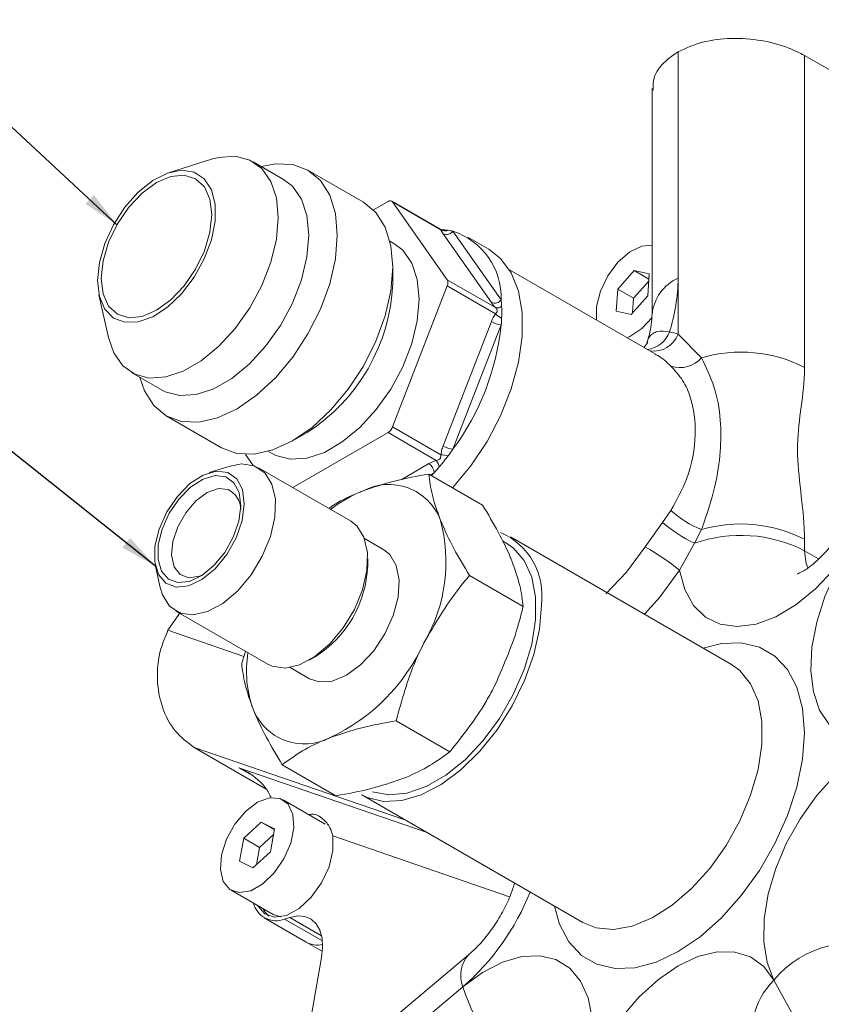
# Model space of a CAD drawing. Header units: millimetres. Extents: x 10 to 831, y 10 to 584.
# Tile 3 of 31: x 127 to 181, y 153 to 219. Entities that reach past the tile are written whole.
import ezdxf

# ---------------------------------------------------------------- set-up
doc = ezdxf.new("R2010")
doc.units = ezdxf.units.MM
doc.linetypes.add('SLD-Solido', pattern=[0])
doc.styles.get("Standard").update_dxf_attribs({"font": 'CALIBRI.TTF'})
doc.dimstyles.new('SLDDIMSTYLE0', dxfattribs={"dimtxt": 0.18, "dimasz": 2.5, "dimexe": 0, "dimexo": 0.0625, "dimgap": 0, "dimtad": 0, "dimtih": 1, "dimtoh": 1, "dimdec": 0, "dimrnd": 1e-09, "dimzin": 0, "dimdsep": 46, "dimtxsty": 'Standard', "dimsah": 1, "dimcen": 0.09, "dimadec": 0, "dimazin": 0, "dimtfac": 2.5, "dimtdec": 0, "dimtofl": 0, "dimtmove": 0, "dimatfit": 3, "dimfxl": 0, "dimfrac": 2, "dimtolj": 1, "dimtzin": 0, "dimarcsym": 0})

msp = doc.modelspace()

# ---------------------------------------------------------------- linework, layer by layer
at = {"color": 7, "linetype": 'SLD-Solido', "lineweight": 15}
for p, q in [((171.74, 216.881), (171.74, 201.685)), ((180.225, 216.643), (180.225, 195.688)), ((185.882, 213.378), (180.225, 216.643)), ((169.982, 214.432), (169.982, 199.236)), ((140.376, 209.666), (137.57, 208.783)), ((145.232, 208.314), (143.181, 209.498)), ((150.594, 206.783), (146.867, 208.935)), ((152.246, 206.831), (151.266, 206.265)), ((155.784, 204.957), (152.496, 206.855)), ((156.226, 201.575), (152.552, 206.803)), ((155.79, 204.934), (152.552, 206.803)), ((159.191, 200.047), (155.951, 204.658)), ((156.611, 204.834), (159.851, 200.224)), ((159.021, 203.622), (157.607, 204.438)), ((152.646, 204.011), (152.371, 204.169)), ((152.567, 201.3), (152.567, 202.422)), ((170.15, 196.619), (160.41, 202.242)), ((168.789, 202.188), (167.683, 200.943)), ((169.797, 201.966), (168.789, 202.188)), ((169.774, 201.619), (168.789, 202.188)), ((169.699, 200.499), (169.797, 201.966)), ((152.552, 191.697), (156.226, 201.167)), ((156.226, 201.575), (159.464, 199.706)), ((159.464, 199.298), (156.226, 201.167)), ((169.765, 201.479), (168.744, 200.33)), ((171.74, 197.916), (171.74, 201.685)), ((132.825, 200.563), (133.463, 197.692)), ((167.683, 200.943), (167.584, 199.476)), ((168.744, 200.33), (167.683, 200.943)), ((168.592, 199.254), (169.699, 200.499)), ((168.744, 200.33), (168.678, 199.351)), ((167.584, 199.476), (168.592, 199.254)), ((155.951, 190.419), (159.191, 198.771)), ((159.851, 198.54), (156.611, 190.188)), ((168.314, 197.679), (168.492, 197.757)), ((171.74, 197.916), (173.31, 196.34)), ((135.012, 195.347), (137.062, 194.163)), ((137.343, 192.436), (141.069, 190.285)), ((145.833, 190.757), (146.805, 191.319)), ((145.843, 187.62), (152.246, 191.316)), ((155.483, 189.447), (152.246, 191.316)), ((152.552, 191.697), (155.79, 189.828)), ((142.665, 189.842), (143.18, 189.109)), ((144.222, 190.053), (144.497, 189.894)), ((141.637, 189.062), (140.236, 188.621)), ((149.729, 185.377), (143.544, 188.948)), ((158.601, 186.447), (154.992, 188.53)), ((155.172, 188.426), (155.347, 188.617)), ((170.688, 185.278), (171.252, 186.081)), ((169.53, 183.633), (170.688, 185.278)), ((173.31, 184.797), (172.826, 183.877)), ((151.966, 183.445), (150.663, 184.197)), ((160.226, 183.871), (159.932, 184.041)), ((175.325, 175.732), (160.476, 184.304)), ((172.826, 183.877), (171.839, 182.068)), ((180.225, 184.145), (180.225, 183.38)), ((150.88, 182.38), (150.88, 182.833)), ((136.617, 182.352), (136.935, 180.918)), ((161.326, 179.634), (157.718, 181.717)), ((137.464, 178.033), (138.313, 179.256)), ((137.989, 179.324), (144.174, 175.753)), ((142.674, 176.619), (142.414, 175.818)), ((146.952, 176.029), (147.345, 176.255)), ((145.662, 175.535), (146.966, 174.783)), ((156.399, 169.871), (152.791, 171.954)), ((144.069, 167.373), (139.222, 170.171)), ((148.747, 166.922), (145.139, 169.005)), ((148.028, 165.009), (145.2, 166.642)), ((150.476, 166.984), (165.326, 158.411)), ((143.729, 165.149), (142.557, 164.063)), ((144.622, 164.696), (143.729, 165.149)), ((144.612, 164.639), (143.729, 165.149)), ((144.343, 163.158), (144.622, 164.696)), ((142.557, 164.063), (142.277, 162.524)), ((143.618, 163.45), (142.557, 164.063)), ((144.553, 164.317), (143.618, 163.45)), ((143.618, 163.45), (143.407, 162.291)), ((143.17, 162.072), (144.343, 163.158)), ((142.277, 162.524), (143.17, 162.072)), ((141.7, 160.579), (144.528, 158.946)), ((143.925, 158.717), (146.753, 157.085)), ((144.528, 158.946), (145.055, 158.787)), ((145.652, 158.746), (145.295, 158.634)), ((146.753, 157.085), (147.834, 156.461)), ((157.662, 156.241), (129.462, 132.528)), ((146.418, 148.386), (147.78, 156.063)), ((157.281, 154.098), (128.998, 130.316)), ((190.761, 131.624), (178.174, 154.541))]:
    msp.add_line(p, q, dxfattribs=at)
at = {"color": 8, "linetype": 'SLD-Solido', "lineweight": 15}
for p, q in [((153.122, 188.148), (154.994, 189.229)), ((155.347, 188.617), (155.095, 188.471)), ((181.174, 182.832), (180.225, 183.38)), ((142.564, 176.28), (137.464, 178.033)), ((153.386, 165.304), (139.222, 170.171)), ((142.232, 168.806), (154.8, 164.487)), ((142.933, 168.401), (142.232, 168.806)), ((160.416, 160.139), (148.536, 164.221)), ((147.78, 157.517), (145.652, 158.746)), ((147.835, 157.168), (145.295, 158.634))]:
    msp.add_line(p, q, dxfattribs=at)
at = {"color": 7, "linetype": 'SLD-Solido', "lineweight": 15, "flags": 128}
for points in [[(140.376, 209.666), (140.881, 209.798), (141.985, 209.867), (142.962, 209.612), (143.77, 209.042), (144.374, 208.182), (144.747, 207.071), (144.873, 205.757), (144.747, 204.297), (144.374, 202.756), (143.77, 201.199), (142.962, 199.696), (141.985, 198.312), (140.881, 197.108), (139.7, 196.136), (138.492, 195.439), (137.311, 195.047), (136.208, 194.977), (135.231, 195.233), (134.422, 195.803), (133.819, 196.662), (133.463, 197.692)], [(143.741, 209.175), (144.682, 209.359), (145.847, 209.312), (146.867, 208.934), (147.705, 208.239), (148.327, 207.254), (148.711, 206.016), (148.84, 204.574), (148.711, 202.982), (148.327, 201.301), (147.705, 199.597), (146.867, 197.935), (145.847, 196.379), (144.682, 194.988), (143.419, 193.816), (142.105, 192.908), (140.791, 192.299), (139.528, 192.012), (138.363, 192.058), (137.342, 192.437), (136.505, 193.132), (135.882, 194.117), (135.572, 195.023)], [(132.727, 201.521), (132.851, 202.732), (133.217, 204.01), (133.801, 205.276), (134.567, 206.45), (135.467, 207.458), (136.443, 208.237), (137.435, 208.737), (138.38, 208.928), (139.22, 208.798), (139.9, 208.354), (140.379, 207.624), (140.626, 206.655), (140.626, 205.507), (140.379, 204.253), (139.9, 202.971), (139.22, 201.741), (138.38, 200.642), (137.435, 199.741), (136.443, 199.096), (135.467, 198.748), (134.567, 198.717), (133.801, 199.007), (133.217, 199.598), (132.851, 200.454), (132.727, 201.521)], [(132.98, 201.667), (133.106, 202.85), (133.477, 204.098), (134.067, 205.326), (134.836, 206.451), (135.731, 207.396), (136.692, 208.097), (137.653, 208.506), (138.548, 208.594), (139.317, 208.357), (139.907, 207.81), (140.278, 206.99), (140.404, 205.953), (140.278, 204.771), (139.907, 203.523), (139.317, 202.294), (138.548, 201.169), (137.653, 200.224), (136.692, 199.523), (135.731, 199.115), (134.836, 199.026), (134.067, 199.264), (133.477, 199.811), (133.106, 200.631), (132.98, 201.667)], [(145.232, 208.314), (145.821, 207.858), (146.424, 206.999), (146.798, 205.888), (146.924, 204.574), (146.798, 203.114), (146.424, 201.572), (145.821, 200.015), (145.012, 198.512), (144.035, 197.129), (142.932, 195.924), (141.751, 194.953), (140.543, 194.255), (139.362, 193.863), (138.258, 193.794), (137.281, 194.049), (137.062, 194.163)], [(150.594, 206.783), (150.594, 206.783), (151.432, 206.088), (152.054, 205.103), (152.437, 203.865), (152.567, 202.422), (152.437, 200.83), (152.054, 199.15), (151.432, 197.446), (150.594, 195.784), (149.573, 194.228), (148.409, 192.837), (147.145, 191.665), (145.831, 190.757), (144.517, 190.148), (143.254, 189.861), (142.09, 189.907), (141.069, 190.285)], [(152.646, 204.011), (153.234, 203.555), (153.836, 202.698), (154.208, 201.59), (154.334, 200.279), (154.208, 198.823), (153.836, 197.285), (153.234, 195.732), (152.428, 194.233), (151.453, 192.853), (150.352, 191.651), (149.174, 190.682), (147.969, 189.986), (146.791, 189.595), (145.69, 189.526), (144.715, 189.781), (144.497, 189.894)], [(169.982, 203.904), (169.293, 203.841), (168.481, 203.448), (167.692, 202.759), (167.011, 201.85), (166.512, 200.818), (166.249, 199.776), (166.245, 198.874)], [(159.021, 203.622), (159.814, 203.007), (160.529, 202.038), (161.019, 200.813), (161.268, 199.372), (161.268, 197.762), (161.019, 196.034), (160.529, 194.243), (159.814, 192.448), (158.896, 190.706), (157.806, 189.073), (156.587, 187.61)], [(168.492, 197.757), (169.303, 198.306), (170, 199.052)], [(141.637, 189.062), (142.392, 189.204), (143.262, 189.08)], [(141.487, 188.635), (140.713, 188.722), (139.837, 188.463), (138.937, 187.882), (138.093, 187.029), (137.38, 185.98), (136.861, 184.829), (136.583, 183.679), (136.569, 182.63), (136.822, 181.777), (137.319, 181.194), (138.015, 180.935), (138.849, 181.022), (139.747, 181.447), (140.629, 182.172), (141.416, 183.134), (142.039, 184.246), (142.442, 185.41), (142.59, 186.522), (142.469, 187.484), (142.09, 188.209), (141.487, 188.635)], [(143.262, 189.08), (143.962, 188.62), (144.445, 187.853), (144.677, 186.833), (144.642, 185.63), (144.344, 184.324), (143.801, 183.006), (143.052, 181.765), (142.147, 180.685), (141.148, 179.84), (140.123, 179.288), (139.142, 179.067), (138.271, 179.191), (137.571, 179.652), (137.088, 180.418), (136.935, 180.918)], [(141.339, 188.342), (141.896, 187.949), (142.246, 187.279), (142.357, 186.392), (142.221, 185.365), (141.849, 184.291), (141.274, 183.264), (140.547, 182.377), (139.733, 181.707), (138.904, 181.315), (138.134, 181.235), (137.491, 181.474), (137.033, 182.011), (136.8, 182.799), (136.812, 183.767), (137.069, 184.829), (137.548, 185.892), (138.207, 186.859), (138.986, 187.647), (139.817, 188.184), (140.625, 188.423), (141.339, 188.342)], [(141.509, 187.488), (140.846, 187.547), (140.094, 187.281), (139.335, 186.721), (138.652, 185.927), (138.119, 184.985), (137.792, 183.996), (137.709, 183.069), (137.877, 182.303), (138.278, 181.782), (138.87, 181.562), (139.587, 181.667), (139.81, 181.758)], [(144.174, 175.753), (144.456, 175.62), (145.326, 175.496), (146.308, 175.718), (147.333, 176.27), (148.332, 177.114), (149.237, 178.194), (149.986, 179.435), (150.529, 180.754), (150.827, 182.059), (150.862, 183.263), (150.63, 184.283), (150.147, 185.049), (149.729, 185.377)], [(160.226, 183.871), (160.673, 183.559), (161.403, 182.716), (161.906, 181.601), (162.162, 180.256), (162.161, 178.735), (161.902, 177.095), (161.397, 175.399), (160.665, 173.712), (159.733, 172.1), (158.637, 170.624), (157.42, 169.341), (156.128, 168.3), (154.811, 167.541), (153.52, 167.094), (152.304, 166.975), (151.209, 167.189)], [(146.966, 174.783), (147.613, 174.566), (148.494, 174.627), (149.447, 175.02), (150.402, 175.717), (151.287, 176.665), (152.037, 177.796), (152.597, 179.024), (152.924, 180.258), (152.995, 181.408), (152.804, 182.388), (152.365, 183.125), (151.966, 183.445)], [(183.334, 183.626), (182.207, 182.125), (180.961, 180.815), (179.642, 179.742), (178.296, 178.946), (176.97, 178.454), (175.712, 178.283), (174.567, 178.44), (173.576, 178.92), (172.773, 179.704), (172.187, 180.766), (171.839, 182.068)], [(186.198, 170.791), (184.931, 170.541), (183.764, 170.612), (182.737, 171.002), (181.886, 171.697), (181.241, 172.672), (180.824, 173.894), (180.65, 175.321), (180.725, 176.901), (181.046, 178.581), (181.602, 180.302), (182.374, 182.003), (183.334, 183.626)], [(150.476, 166.984), (150.845, 166.8), (151.941, 166.532), (153.163, 166.593), (154.47, 166.981), (155.813, 167.682), (157.143, 168.671), (158.413, 169.912), (159.578, 171.36), (160.594, 172.964), (161.425, 174.663), (162.041, 176.399), (162.419, 178.107), (162.547, 179.726)], [(178.174, 154.541), (177.71, 155.717), (177.487, 157.106), (177.512, 158.66), (177.784, 160.325), (178.294, 162.042), (179.025, 163.752), (179.95, 165.395), (181.038, 166.914), (182.25, 168.256), (183.544, 169.374), (184.876, 170.229), (186.198, 170.791)], [(145.254, 162.696), (145.707, 163.74), (145.914, 164.769), (145.855, 165.673), (145.535, 166.354), (144.989, 166.737), (144.276, 166.781), (143.474, 166.482), (142.669, 165.872), (141.949, 165.016), (141.391, 164.008), (141.057, 162.957), (140.982, 161.977), (141.174, 161.174), (141.613, 160.635), (142.251, 160.418), (143.019, 160.547), (143.833, 161.008), (144.607, 161.752), (145.254, 162.696)], [(148.536, 164.221), (148.547, 163.244), (148.288, 162.158), (147.786, 161.074), (147.091, 160.105), (146.276, 159.35), (145.425, 158.886), (144.626, 158.762), (143.96, 158.991), (143.502, 159.539)], [(143.855, 159.335), (144.002, 159.093), (144.235, 158.846)], [(147.78, 156.063), (147.85, 156.739), (147.811, 157.355), (147.665, 157.889), (147.418, 158.319), (147.078, 158.629), (146.659, 158.807), (146.178, 158.847), (145.652, 158.746)], [(157.281, 154.098), (158.603, 155.062), (159.935, 155.745), (161.229, 156.121), (162.441, 156.179), (163.529, 155.915), (164.454, 155.34), (165.185, 154.474), (165.695, 153.346), (165.967, 151.995), (165.992, 150.47), (165.769, 148.823), (165.305, 147.111)], [(165.305, 147.111), (165.993, 148.828), (166.882, 150.489), (167.94, 152.037), (169.13, 153.418), (170.412, 154.585), (171.74, 155.495), (173.067, 156.118), (174.349, 156.431), (175.539, 156.424), (176.597, 156.098), (177.486, 155.462), (178.174, 154.541)]]:
    msp.add_lwpolyline(points, dxfattribs=at)
at = {"color": 8, "linetype": 'SLD-Solido', "lineweight": 15, "flags": 128}
for points in [[(166.869, 180.493), (168.259, 181.933), (169.53, 183.633)], [(180.225, 183.38), (180.338, 182.519), (180.447, 182.224)], [(171.839, 182.068), (170.503, 180.257), (169.477, 179.108)], [(173.422, 176.831), (174.642, 177.138), (175.982, 177.19), (177.194, 176.91), (178.24, 176.306), (179.088, 175.397), (179.713, 174.21), (180.096, 172.781), (180.225, 171.154), (180.096, 169.378), (179.713, 167.507), (179.088, 165.598), (178.24, 163.709), (177.194, 161.898), (175.982, 160.219), (174.642, 158.723), (173.213, 157.456), (171.74, 156.457), (170.266, 155.755), (168.837, 155.372), (167.497, 155.32), (166.285, 155.601), (165.239, 156.205), (164.391, 157.114), (163.766, 158.301), (163.423, 159.51)], [(165.326, 158.411), (166.224, 158.053), (167.388, 157.948), (168.658, 158.174), (169.989, 158.721), (171.332, 159.57), (172.638, 160.69), (173.861, 162.041), (174.956, 163.574), (175.884, 165.233), (176.61, 166.958), (177.11, 168.688), (177.364, 170.359), (177.364, 171.911), (177.11, 173.289), (176.61, 174.442), (175.884, 175.328), (175.325, 175.732)]]:
    msp.add_lwpolyline(points, dxfattribs=at)
at = {"color": 7, "linetype": 'SLD-Solido', "lineweight": 15}
for centre, radius, start, end in [((152.385, 206.66), 0.22, 40.53205, 129.24874), ((156.072, 205.364), 0.514, 236.66603, 295.19992), ((155.603, 200.558), 4.395, 80.99183, 87.19997), ((156.171, 205.154), 0.543, 246.02786, 323.97438), ((155.649, 200.869), 4.08, 76.37555, 80.95175), ((155.146, 200.361), 4.707, 358.32952, 71.87182), ((140.088, 201.85), 12.491, 302.52994, 357.47543), ((155.818, 201.371), 0.456, 333.43637, 26.56363), ((159.332, 201.846), 12.408, 342.28313, 359.25492), ((159.412, 200.543), 0.543, 246.02808, 323.97416), ((159.583, 200.155), 0.464, 255.0608, 309.30733), ((150.566, 199.432), 9.318, 2.23532, 4.87405), ((149.516, 199.397), 10.37, 357.79753, 2.20247), ((160.399, 200.155), 1.269, 222.49088, 245.7161), ((142.774, 200.361), 17.174, 323.67609, 353.91255), ((160.142, 200.426), 1.908, 240.10945, 261.22205), ((148.424, 199.432), 11.462, 355.53337, 357.83194), ((170.309, 193.673), 4.477, 71.36927, 79.1486), ((175.948, 187.325), 9.393, 62.91548, 106.3131), ((171.859, 197.599), 1.92, 251.57035, 319.0447), ((151.832, 191.963), 0.767, 302.63781, 339.77289), ((157.683, 201.078), 11.408, 260.4436, 262.98934), ((156.902, 192.074), 1.908, 240.10962, 261.2219), ((141.681, 200.871), 18.358, 322.73403, 324.413), ((154.58, 188.582), 0.768, 2.6057, 57.3943), ((154.706, 188.804), 1.009, 11.86806, 39.59635), ((142.136, 200.522), 17.784, 319.66841, 322.74247), ((142.676, 200.067), 17.078, 317.89858, 319.6603), ((152.298, 184.119), 3.711, 21.33921, 117.82126), ((140.833, 186.133), 1.514, 0.76826, 63.48574), ((153.946, 179.007), 9.049, 111.92976, 127.87415), ((175.895, 191.231), 6.934, 227.96286, 248.10441), ((145.405, 182.627), 10.733, 329.51352, 15.35574), ((177.61, 193.511), 10.756, 229.94514, 243.59351), ((175.948, 175.782), 9.393, 62.91548, 106.3131), ((157.989, 180.37), 4.603, 351.95648, 66.6957), ((175.947, 175.007), 9.403, 62.93733, 109.38043), ((159.896, 166.938), 19.275, 51.71417, 60.01233), ((143.32, 182.662), 7.566, 302.14168, 357.8637), ((142.795, 182.627), 13.049, 295.26677, 335.33869), ((150.37, 175.31), 7.633, 170.83067, 199.53446), ((146.633, 174.108), 3.711, 201.33921, 297.82126), ((144.729, 160.101), 1.572, 194.4227, 291.09296), ((147.501, 158.44), 1.548, 241.13544, 283.03733), ((183.436, 150.218), 6.81, 65.68934, 140.5961), ((168.564, 157.504), 11.786, 196.79836, 238.85183)]:
    msp.add_arc(centre, radius, start, end, dxfattribs=at)
at = {"color": 8, "linetype": 'SLD-Solido', "lineweight": 15}
for centre, radius, start, end in [((172.985, 198.936), 3.018, 114.37648, 174.28351), ((169.469, 198.681), 1.791, 276.21005, 340.05836), ((170.079, 198.56), 1.781, 262.56215, 338.79652), ((146.453, 166.562), 16.51, 310.98276, 338.27898), ((159.21, 154.86), 2.074, 138.25783, 201.5708), ((181.451, 151.151), 4.714, 134.0293, 204.41128)]:
    msp.add_arc(centre, radius, start, end, dxfattribs=at)
at = {"color": 7, "linetype": 'SLD-Solido', "lineweight": 15}
for points, knots in [([(171.74, 216.881), (172.262, 217.123), (173.307, 217.608), (175.303, 217.845), (177.336, 217.698), (179.044, 217.248), (179.888, 216.816), (180.225, 216.643)], [0, 0, 0, 0, 0.214011, 0.427998, 0.64261, 0.857641, 1, 1, 1, 1]), ([(170.058, 214.31), (170.058, 214.587), (170.057, 215.282), (170.715, 216.191), (171.448, 216.684), (171.74, 216.881)], [0, 0, 0, 0, 0.285695, 0.715467, 1, 1, 1, 1]), ([(155.875, 204.921), (155.875, 204.921), (155.879, 204.92), (155.862, 204.923), (155.825, 204.933), (155.796, 204.952), (155.786, 204.959)], [0, 0, 0, 0, 0.020765, 0.3439074, 0.7581427, 1, 1, 1, 1]), ([(155.951, 204.658), (155.95, 204.659), (155.877, 204.763), (155.833, 204.849), (155.79, 204.934)], [0, 0, 0, 0, 0.010742, 1, 1, 1, 1]), ([(159.464, 199.706), (159.428, 199.747), (159.334, 199.855), (159.249, 199.966), (159.199, 200.036), (159.191, 200.047)], [0, 0, 0, 0, 0.332236, 0.888114, 1, 1, 1, 1]), ([(159.464, 199.298), (159.471, 199.304), (159.516, 199.344), (159.57, 199.395), (159.592, 199.469), (159.587, 199.533), (159.556, 199.598), (159.509, 199.661), (159.478, 199.692), (159.464, 199.706)], [0, 0, 0, 0, 0.057539, 0.356031, 0.483845, 0.565852, 0.751542, 0.88718, 1, 1, 1, 1]), ([(159.191, 198.771), (159.192, 198.773), (159.265, 198.961), (159.365, 199.131), (159.464, 199.298)], [0, 0, 0, 0, 0.010739, 1, 1, 1, 1]), ([(169.982, 199.236), (169.98, 199.133), (169.973, 198.846), (169.89, 198.195), (169.713, 197.585), (169.625, 197.283)], [0, 0, 0, 0, 0.217931, 0.613018, 1, 1, 1, 1]), ([(169.629, 197.288), (169.629, 197.287), (169.627, 197.287), (169.537, 197.105), (169.435, 197.055), (169.414, 197.044)], [0, 0, 0, 0, 0.160363, 0.82586, 1, 1, 1, 1]), ([(171.252, 186.081), (171.635, 186.774), (172.556, 188.444), (173.027, 191.184), (172.739, 193.381), (172.097, 194.838), (171.534, 195.464), (171.252, 195.777)], [0, 0, 0, 0, 0.195485, 0.470839, 0.72786, 0.864045, 1, 1, 1, 1]), ([(173.31, 196.34), (173.617, 195.702), (174.237, 194.413), (174.623, 192.317), (174.615, 190.044), (174.248, 187.527), (173.645, 185.771), (173.31, 184.797)], [0, 0, 0, 0, 0.2058343, 0.4158457, 0.5917831, 0.7735111, 1, 1, 1, 1]), ([(180.225, 195.688), (180.225, 195.664), (180.223, 194.739), (180.009, 193.047), (179.663, 190.567), (179.911, 187.73), (180.199, 185.552), (180.22, 184.395), (180.225, 184.145)], [0, 0, 0, 0, 0.006345, 0.239544, 0.472922, 0.704083, 0.936016, 1, 1, 1, 1]), ([(155.483, 189.447), (155.527, 189.455), (155.605, 189.469), (155.686, 189.508), (155.737, 189.553), (155.765, 189.595), (155.795, 189.69), (155.792, 189.768), (155.79, 189.828)], [0, 0, 0, 0, 0.23303, 0.419572, 0.460546, 0.592083, 0.683801, 1, 1, 1, 1]), ([(155.79, 189.828), (155.801, 189.896), (155.833, 190.076), (155.895, 190.272), (155.943, 190.398), (155.951, 190.419)], [0, 0, 0, 0, 0.332236, 0.888114, 1, 1, 1, 1]), ([(154.994, 189.229), (154.995, 189.23), (155.141, 189.314), (155.313, 189.381), (155.483, 189.447)], [0, 0, 0, 0, 0.01074, 1, 1, 1, 1]), ([(154.992, 188.53), (154.203, 188.387), (152.611, 188.099), (151.252, 187.635), (150.566, 187.401)], [0, 0, 0, 0, 0.495458, 1, 1, 1, 1]), ([(154.992, 188.53), (155.046, 188.073), (155.154, 187.152), (155.553, 186.034), (155.755, 185.47)], [0, 0, 0, 0, 0.495458, 1, 1, 1, 1]), ([(150.566, 187.401), (150.477, 187.366), (149.796, 187.098), (148.984, 186.719), (148.412, 186.315), (148.274, 186.217)], [0, 0, 0, 0, 0.103539, 0.784073, 1, 1, 1, 1]), ([(160.563, 182.694), (160.53, 182.775), (160.28, 183.39), (159.688, 184.618), (158.965, 185.834), (158.601, 186.447)], [0, 0, 0, 0, 0.0700918, 0.5307854, 1, 1, 1, 1]), ([(155.755, 185.47), (155.788, 185.389), (156.038, 184.774), (156.63, 183.546), (157.353, 182.33), (157.718, 181.717)], [0, 0, 0, 0, 0.070092, 0.530785, 1, 1, 1, 1]), ([(182.586, 184.508), (182.472, 184.342), (182.129, 183.847), (181.514, 183.123), (180.795, 182.452), (180.191, 182.023), (179.783, 181.831), (179.755, 181.825), (179.741, 181.823)], [0, 0, 0, 0, 0.097178, 0.290332, 0.479662, 0.663539, 0.844067, 1, 1, 1, 1]), ([(161.326, 179.634), (161.272, 180.09), (161.164, 181.012), (160.765, 182.13), (160.563, 182.694)], [0, 0, 0, 0, 0.495458, 1, 1, 1, 1]), ([(157.718, 181.717), (157.467, 181.417), (156.311, 180.031), (155.382, 178.434), (154.654, 177.182)], [0, 0, 0, 0, 0.216624, 1, 1, 1, 1]), ([(159.463, 174.406), (160.041, 175.744), (160.78, 177.452), (161.229, 179.245), (161.326, 179.634)], [0, 0, 0, 0, 0.7833761, 1, 1, 1, 1]), ([(139.222, 170.171), (138.772, 170.506), (137.871, 171.175), (137.005, 172.844), (136.657, 174.772), (136.852, 176.59), (137.289, 177.622), (137.464, 178.033)], [0, 0, 0, 0, 0.214008, 0.427993, 0.642608, 0.857638, 1, 1, 1, 1]), ([(154.654, 177.182), (154.464, 176.788), (153.66, 175.119), (153.167, 173.325), (152.791, 171.954)], [0, 0, 0, 0, 0.23627, 1, 1, 1, 1]), ([(142.414, 175.818), (142.467, 175.361), (142.576, 174.44), (142.975, 173.322), (143.176, 172.758)], [0, 0, 0, 0, 0.495458, 1, 1, 1, 1]), ([(156.399, 169.871), (157.264, 170.96), (158.396, 172.385), (159.259, 174.02), (159.463, 174.406)], [0, 0, 0, 0, 0.76373, 1, 1, 1, 1]), ([(143.176, 172.758), (143.209, 172.676), (143.459, 172.062), (144.052, 170.833), (144.774, 169.618), (145.139, 169.005)], [0, 0, 0, 0, 0.070092, 0.530785, 1, 1, 1, 1]), ([(152.791, 171.954), (152.002, 171.812), (150.409, 171.524), (149.05, 171.06), (148.365, 170.826)], [0, 0, 0, 0, 0.495458, 1, 1, 1, 1]), ([(148.365, 170.826), (148.275, 170.791), (147.594, 170.523), (146.43, 169.948), (145.572, 169.321), (145.139, 169.005)], [0, 0, 0, 0, 0.0700918, 0.5307853, 1, 1, 1, 1]), ([(153.173, 168.05), (153.263, 168.086), (153.945, 168.353), (155.108, 168.928), (155.966, 169.555), (156.399, 169.871)], [0, 0, 0, 0, 0.070092, 0.530785, 1, 1, 1, 1]), ([(144.406, 166.758), (144.297, 166.985), (143.959, 167.681), (143.123, 168.338), (142.449, 168.707), (142.235, 168.804), (142.232, 168.806)], [0, 0, 0, 0, 0.251444, 0.77264, 0.996143, 1, 1, 1, 1]), ([(148.747, 166.922), (149.536, 167.064), (151.129, 167.353), (152.488, 167.816), (153.173, 168.05)], [0, 0, 0, 0, 0.495458, 1, 1, 1, 1]), ([(148.536, 164.221), (148.482, 164.413), (148.356, 164.862), (147.85, 165.432), (147.338, 165.733), (147.016, 165.658), (146.935, 165.64)], [0, 0, 0, 0, 0.224773, 0.523177, 0.881079, 1, 1, 1, 1]), ([(160.746, 161.055), (160.669, 160.81), (160.485, 160.222), (160.016, 159.226), (159.387, 158.169), (158.666, 157.22), (158.071, 156.595), (157.751, 156.318), (157.662, 156.241)], [0, 0, 0, 0, 0.138849, 0.333353, 0.531664, 0.730439, 0.925739, 1, 1, 1, 1])]:
    msp.add_open_spline(points, degree=3, knots=knots, dxfattribs=at)
at = {"color": 8, "linetype": 'SLD-Solido', "lineweight": 15}
for points, knots in [([(155.79, 204.934), (155.79, 204.935), (155.793, 204.946), (155.787, 204.95), (155.782, 204.953)], [0, 0, 0, 0, 0.103782, 1, 1, 1, 1]), ([(169.661, 197.283), (169.667, 197.336), (169.713, 197.761), (170.009, 197.967), (170.512, 198.179), (170.864, 198.119), (171.152, 198.07)], [0, 0, 0, 0, 0.062862, 0.503888, 0.595192, 1, 1, 1, 1]), ([(171.252, 195.777), (170.959, 196.047), (170.591, 196.387), (170.216, 196.563), (170.139, 196.599)], [0, 0, 0, 0, 0.795461, 1, 1, 1, 1])]:
    msp.add_open_spline(points, degree=3, knots=knots, dxfattribs=at)

# ---------------------------------------------------------------- leaders
at = {"color": 7, "linetype": 'Continuous', "lineweight": 0}
for points in [[(134.037, 205.274), (119.156, 219.042)], [(136.617, 182.352), (119.156, 196.237)]]:
    msp.add_leader(points, dimstyle='SLDDIMSTYLE0', dxfattribs=at)

doc.saveas('drawing.dxf')
